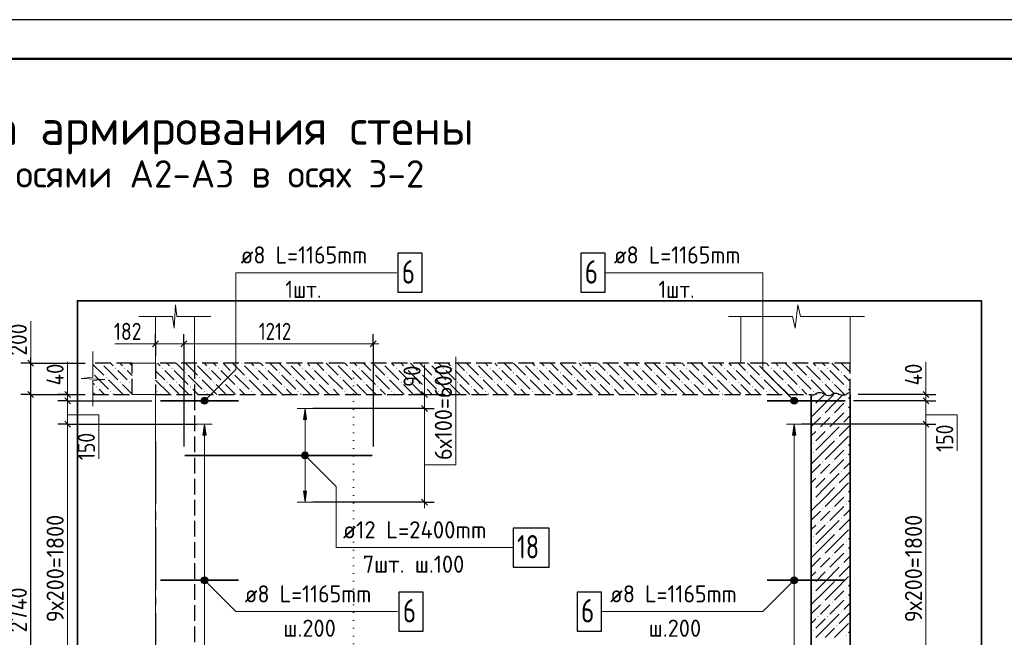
# Model space of a CAD drawing. Header units: millimetres. Extents: x 0 to 42000, y 0 to 29700.
# Tile 11 of 14: x 15084 to 27697, y 21790 to 29700. Entities that reach past the tile are written whole.
import ezdxf

# ---------------------------------------------------------------- set-up
doc = ezdxf.new("R2010")
doc.units = ezdxf.units.MM
for name, pattern in [('______2', [270, 200, -70]), ('______5', [1100, 800, -100, 100, -100]), ('______9', [100, 0, -100])]:
    doc.linetypes.add(name, pattern=pattern)
for name, color, linetype, lineweight in [('Standard', 7, 'Continuous', 25), ('ЖБ Перекрытие верхний уровень', 7, '______2', 25), ('ЖБ Стена верхний уровень', 7, 'Continuous', 35), ('Заголовок чертежа', 7, 'Continuous', 25), ('Позиционная метка линия выноска', 7, 'Continuous', 13), ('Примечания', 7, 'Continuous', 13), ('Сечения символ', 7, 'Continuous', 25), ('Стена обрамление П-обр.', 7, 'Continuous', 35)]:
    doc.layers.add(name, color=color, linetype=linetype, lineweight=lineweight)
doc.layers.add('Оси', color=7, linetype='______5')
doc.layers.add('Размерная выноска', color=7, linetype='Continuous')
doc.layers.add('Стена ДОП арматура У', color=7, linetype='Continuous', lineweight=35, true_color=0x5a2814)
doc.styles.add('ISOCPEUR', font='txt')

msp = doc.modelspace()

# ---------------------------------------------------------------- hatches: boundary and pattern name
at = {"layer": 'ЖБ Перекрытие верхний уровень', "linetype": 'Continuous', "lineweight": 18, "transparency": 33554687}
for points in [[(16125, 25297), (16128, 25300), (16135, 25300), (16138, 25297), (16132, 25291)], [(16305, 25237), (16312, 25244), (16318, 25237), (16312, 25231)], [(16425, 25237), (16432, 25244), (16438, 25237), (16432, 25231)], [(16905, 25237), (16912, 25244), (16918, 25237), (16912, 25231)], [(17025, 25237), (17032, 25244), (17038, 25237), (17032, 25231)], [(17325, 25297), (17328, 25300), (17335, 25300), (17338, 25297), (17332, 25291)], [(17505, 25237), (17512, 25244), (17518, 25237), (17512, 25231)], [(17625, 25237), (17632, 25244), (17638, 25237), (17632, 25231)], [(17925, 25297), (17928, 25300), (17935, 25300), (17938, 25297), (17932, 25291)], [(18105, 25237), (18112, 25244), (18118, 25237), (18112, 25231)], [(18225, 25237), (18232, 25244), (18238, 25237), (18232, 25231)], [(18525, 25297), (18528, 25300), (18535, 25300), (18538, 25297), (18532, 25291)], [(18705, 25237), (18712, 25244), (18718, 25237), (18712, 25231)], [(18825, 25237), (18832, 25244), (18838, 25237), (18832, 25231)], [(19125, 25297), (19128, 25300), (19135, 25300), (19138, 25297), (19132, 25291)], [(19305, 25237), (19312, 25244), (19318, 25237), (19312, 25231)], [(19425, 25237), (19432, 25244), (19438, 25237), (19432, 25231)], [(19725, 25297), (19728, 25300), (19735, 25300), (19738, 25297), (19732, 25291)], [(19905, 25237), (19912, 25244), (19918, 25237), (19912, 25231)], [(20025, 25237), (20032, 25244), (20038, 25237), (20032, 25231)], [(20325, 25297), (20328, 25300), (20335, 25300), (20338, 25297), (20332, 25291)], [(20505, 25237), (20512, 25244), (20518, 25237), (20512, 25231)], [(20625, 25237), (20632, 25244), (20638, 25237), (20632, 25231)], [(20925, 25297), (20928, 25300), (20935, 25300), (20938, 25297), (20932, 25291)], [(21105, 25237), (21112, 25244), (21118, 25237), (21112, 25231)], [(21225, 25237), (21232, 25244), (21238, 25237), (21232, 25231)], [(21525, 25297), (21528, 25300), (21535, 25300), (21538, 25297), (21532, 25291)], [(21705, 25237), (21712, 25244), (21718, 25237), (21712, 25231)], [(21825, 25237), (21832, 25244), (21838, 25237), (21832, 25231)], [(22125, 25297), (22128, 25300), (22135, 25300), (22138, 25297), (22132, 25291)], [(22305, 25237), (22312, 25244), (22318, 25237), (22312, 25231)], [(22425, 25237), (22432, 25244), (22438, 25237), (22432, 25231)], [(22725, 25297), (22728, 25300), (22735, 25300), (22738, 25297), (22732, 25291)], [(22905, 25237), (22912, 25244), (22918, 25237), (22912, 25231)], [(23025, 25237), (23032, 25244), (23038, 25237), (23032, 25231)], [(23325, 25297), (23328, 25300), (23335, 25300), (23338, 25297), (23332, 25291)], [(23505, 25237), (23512, 25244), (23518, 25237), (23512, 25231)], [(23625, 25237), (23632, 25244), (23638, 25237), (23632, 25231)], [(23925, 25297), (23928, 25300), (23935, 25300), (23938, 25297), (23932, 25291)], [(24105, 25237), (24112, 25244), (24118, 25237), (24112, 25231)], [(24225, 25237), (24232, 25244), (24238, 25237), (24232, 25231)], [(24525, 25297), (24528, 25300), (24535, 25300), (24538, 25297), (24532, 25291)], [(24705, 25237), (24712, 25244), (24718, 25237), (24712, 25231)], [(24825, 25237), (24832, 25244), (24838, 25237), (24832, 25231)], [(25125, 25297), (25128, 25300), (25135, 25300), (25138, 25297), (25132, 25291)], [(25305, 25237), (25312, 25244), (25318, 25237), (25312, 25231)], [(25425, 25237), (25432, 25244), (25438, 25237), (25432, 25231)], [(16185, 25117), (16192, 25124), (16198, 25117), (16192, 25111)], [(17205, 25177), (17212, 25184), (17218, 25177), (17212, 25171)], [(17385, 25117), (17392, 25124), (17398, 25117), (17392, 25111)], [(17805, 25177), (17812, 25184), (17818, 25177), (17812, 25171)], [(17985, 25117), (17992, 25124), (17998, 25117), (17992, 25111)], [(18405, 25177), (18412, 25184), (18418, 25177), (18412, 25171)], [(18585, 25117), (18592, 25124), (18598, 25117), (18592, 25111)], [(19005, 25177), (19012, 25184), (19018, 25177), (19012, 25171)], [(19185, 25117), (19192, 25124), (19198, 25117), (19192, 25111)], [(19605, 25177), (19612, 25184), (19618, 25177), (19612, 25171)], [(19785, 25117), (19792, 25124), (19798, 25117), (19792, 25111)], [(20205, 25177), (20212, 25184), (20218, 25177), (20212, 25171)], [(20385, 25117), (20392, 25124), (20398, 25117), (20392, 25111)], [(20805, 25177), (20812, 25184), (20818, 25177), (20812, 25171)], [(20985, 25117), (20992, 25124), (20998, 25117), (20992, 25111)], [(21405, 25177), (21412, 25184), (21418, 25177), (21412, 25171)], [(21585, 25117), (21592, 25124), (21598, 25117), (21592, 25111)], [(22005, 25177), (22012, 25184), (22018, 25177), (22012, 25171)], [(22185, 25117), (22192, 25124), (22198, 25117), (22192, 25111)], [(22605, 25177), (22612, 25184), (22618, 25177), (22612, 25171)], [(22785, 25117), (22792, 25124), (22798, 25117), (22792, 25111)], [(23205, 25177), (23212, 25184), (23218, 25177), (23212, 25171)], [(23385, 25117), (23392, 25124), (23398, 25117), (23392, 25111)], [(23805, 25177), (23812, 25184), (23818, 25177), (23812, 25171)], [(23985, 25117), (23992, 25124), (23998, 25117), (23992, 25111)], [(24405, 25177), (24412, 25184), (24418, 25177), (24412, 25171)], [(24585, 25117), (24592, 25124), (24598, 25117), (24592, 25111)], [(25005, 25177), (25012, 25184), (25018, 25177), (25012, 25171)], [(25185, 25117), (25192, 25124), (25198, 25117), (25192, 25111)], [(25605, 25177), (25612, 25184), (25618, 25177), (25612, 25171)], [(16065, 24997), (16072, 25004), (16078, 24997), (16072, 24991)], [(16365, 25057), (16372, 25064), (16378, 25057), (16372, 25051)], [(16485, 25057), (16492, 25064), (16498, 25057), (16492, 25051)], [(16965, 25057), (16972, 25064), (16978, 25057), (16972, 25051)], [(17085, 25057), (17092, 25064), (17098, 25057), (17092, 25051)], [(17265, 24997), (17272, 25004), (17278, 24997), (17272, 24991)], [(17565, 25057), (17572, 25064), (17578, 25057), (17572, 25051)], [(17685, 25057), (17692, 25064), (17698, 25057), (17692, 25051)], [(17865, 24997), (17872, 25004), (17878, 24997), (17872, 24991)], [(18165, 25057), (18172, 25064), (18178, 25057), (18172, 25051)], [(18285, 25057), (18292, 25064), (18298, 25057), (18292, 25051)], [(18465, 24997), (18472, 25004), (18478, 24997), (18472, 24991)], [(18765, 25057), (18772, 25064), (18778, 25057), (18772, 25051)], [(18885, 25057), (18892, 25064), (18898, 25057), (18892, 25051)], [(19065, 24997), (19072, 25004), (19078, 24997), (19072, 24991)], [(19365, 25057), (19372, 25064), (19378, 25057), (19372, 25051)], [(19485, 25057), (19492, 25064), (19498, 25057), (19492, 25051)], [(19665, 24997), (19672, 25004), (19678, 24997), (19672, 24991)], [(19965, 25057), (19972, 25064), (19978, 25057), (19972, 25051)], [(20085, 25057), (20092, 25064), (20098, 25057), (20092, 25051)], [(20265, 24997), (20272, 25004), (20278, 24997), (20272, 24991)], [(20565, 25057), (20572, 25064), (20578, 25057), (20572, 25051)], [(20685, 25057), (20692, 25064), (20698, 25057), (20692, 25051)], [(20865, 24997), (20872, 25004), (20878, 24997), (20872, 24991)], [(21165, 25057), (21172, 25064), (21178, 25057), (21172, 25051)], [(21285, 25057), (21292, 25064), (21298, 25057), (21292, 25051)], [(21465, 24997), (21472, 25004), (21478, 24997), (21472, 24991)], [(21765, 25057), (21772, 25064), (21778, 25057), (21772, 25051)], [(21885, 25057), (21892, 25064), (21898, 25057), (21892, 25051)], [(22065, 24997), (22072, 25004), (22078, 24997), (22072, 24991)], [(22365, 25057), (22372, 25064), (22378, 25057), (22372, 25051)], [(22485, 25057), (22492, 25064), (22498, 25057), (22492, 25051)], [(22665, 24997), (22672, 25004), (22678, 24997), (22672, 24991)], [(22965, 25057), (22972, 25064), (22978, 25057), (22972, 25051)], [(23085, 25057), (23092, 25064), (23098, 25057), (23092, 25051)], [(23265, 24997), (23272, 25004), (23278, 24997), (23272, 24991)], [(23565, 25057), (23572, 25064), (23578, 25057), (23572, 25051)], [(23685, 25057), (23692, 25064), (23698, 25057), (23692, 25051)], [(23865, 24997), (23872, 25004), (23878, 24997), (23872, 24991)], [(24165, 25057), (24172, 25064), (24178, 25057), (24172, 25051)], [(24285, 25057), (24292, 25064), (24298, 25057), (24292, 25051)], [(24465, 24997), (24472, 25004), (24478, 24997), (24472, 24991)], [(24765, 25057), (24772, 25064), (24778, 25057), (24772, 25051)], [(24885, 25057), (24892, 25064), (24898, 25057), (24892, 25051)], [(25065, 24997), (25072, 25004), (25078, 24997), (25072, 24991)], [(25365, 25057), (25372, 25064), (25378, 25057), (25372, 25051)], [(25485, 25057), (25492, 25064), (25498, 25057), (25492, 25051)], [(25665, 24997), (25672, 25004), (25678, 24997), (25672, 24991)], [(16245, 24937), (16252, 24944), (16258, 24937), (16252, 24931)], [(16845, 24937), (16852, 24944), (16858, 24937), (16852, 24931)], [(17445, 24937), (17452, 24944), (17458, 24937), (17452, 24931)], [(18045, 24937), (18052, 24944), (18058, 24937), (18052, 24931)], [(18645, 24937), (18652, 24944), (18658, 24937), (18652, 24931)], [(19245, 24937), (19252, 24944), (19258, 24937), (19252, 24931)], [(19845, 24937), (19852, 24944), (19858, 24937), (19852, 24931)], [(20445, 24937), (20452, 24944), (20458, 24937), (20452, 24931)], [(21045, 24937), (21052, 24944), (21058, 24937), (21052, 24931)], [(21645, 24937), (21652, 24944), (21658, 24937), (21652, 24931)], [(22245, 24937), (22252, 24944), (22258, 24937), (22252, 24931)], [(22845, 24937), (22852, 24944), (22858, 24937), (22852, 24931)], [(23445, 24937), (23452, 24944), (23458, 24937), (23452, 24931)], [(24045, 24937), (24052, 24944), (24058, 24937), (24052, 24931)], [(24645, 24937), (24652, 24944), (24658, 24937), (24652, 24931)], [(25245, 24937), (25252, 24944), (25258, 24937), (25252, 24931)]]:
    msp.add_hatch(color=7, dxfattribs=at).paths.add_polyline_path(points, flags=16)
at = {"layer": 'ЖБ Стена верхний уровень', "linetype": 'Continuous', "lineweight": 18, "transparency": 33554687}
for points in [[(25247, 24877), (25252, 24882), (25257, 24877), (25252, 24872)], [(25247, 24757), (25252, 24762), (25257, 24757), (25252, 24752)], [(25667, 24817), (25672, 24822), (25677, 24817), (25672, 24812)], [(25367, 24637), (25372, 24642), (25377, 24637), (25372, 24632)], [(25487, 24637), (25492, 24642), (25497, 24637), (25492, 24632)], [(25667, 24697), (25672, 24702), (25677, 24697), (25672, 24692)], [(25607, 24517), (25612, 24522), (25617, 24517), (25612, 24512)], [(25307, 24457), (25312, 24462), (25317, 24457), (25312, 24452)], [(25427, 24457), (25432, 24462), (25437, 24457), (25432, 24452)], [(25547, 24337), (25552, 24342), (25557, 24337), (25552, 24332)], [(25247, 24277), (25252, 24282), (25257, 24277), (25252, 24272)], [(25667, 24217), (25672, 24222), (25677, 24217), (25672, 24212)], [(25247, 24157), (25252, 24162), (25257, 24157), (25252, 24152)], [(25667, 24097), (25672, 24102), (25677, 24097), (25672, 24092)], [(25367, 24037), (25372, 24042), (25377, 24037), (25372, 24032)], [(25487, 24037), (25492, 24042), (25497, 24037), (25492, 24032)], [(25307, 23857), (25312, 23862), (25317, 23857), (25312, 23852)], [(25427, 23857), (25432, 23862), (25437, 23857), (25432, 23852)], [(25607, 23917), (25612, 23922), (25617, 23917), (25612, 23912)], [(25547, 23737), (25552, 23742), (25557, 23737), (25552, 23732)], [(25247, 23677), (25252, 23682), (25257, 23677), (25252, 23672)], [(25667, 23617), (25672, 23622), (25677, 23617), (25672, 23612)], [(25247, 23557), (25252, 23562), (25257, 23557), (25252, 23552)], [(25667, 23497), (25672, 23502), (25677, 23497), (25672, 23492)], [(25367, 23437), (25372, 23442), (25377, 23437), (25372, 23432)], [(25487, 23437), (25492, 23442), (25497, 23437), (25492, 23432)], [(25307, 23257), (25312, 23262), (25317, 23257), (25312, 23252)], [(25427, 23257), (25432, 23262), (25437, 23257), (25432, 23252)], [(25607, 23317), (25612, 23322), (25617, 23317), (25612, 23312)], [(25247, 23077), (25252, 23082), (25257, 23077), (25252, 23072)], [(25547, 23137), (25552, 23142), (25557, 23137), (25552, 23132)], [(25247, 22957), (25252, 22962), (25257, 22957), (25252, 22952)], [(25667, 23017), (25672, 23022), (25677, 23017), (25672, 23012)], [(25367, 22837), (25372, 22842), (25377, 22837), (25372, 22832)], [(25487, 22837), (25492, 22842), (25497, 22837), (25492, 22832)], [(25667, 22897), (25672, 22902), (25677, 22897), (25672, 22892)], [(25607, 22717), (25612, 22722), (25617, 22717), (25612, 22712)], [(25307, 22657), (25312, 22662), (25317, 22657), (25312, 22652)], [(25427, 22657), (25432, 22662), (25437, 22657), (25432, 22652)], [(25247, 22477), (25252, 22482), (25257, 22477), (25252, 22472)], [(25547, 22537), (25552, 22542), (25557, 22537), (25552, 22532)], [(25247, 22357), (25252, 22362), (25257, 22357), (25252, 22352)], [(25667, 22417), (25672, 22422), (25677, 22417), (25672, 22412)], [(25367, 22237), (25372, 22242), (25377, 22237), (25372, 22232)], [(25487, 22237), (25492, 22242), (25497, 22237), (25492, 22232)], [(25667, 22297), (25672, 22302), (25677, 22297), (25672, 22292)], [(25607, 22117), (25612, 22122), (25617, 22117), (25612, 22112)], [(25307, 22057), (25312, 22062), (25317, 22057), (25312, 22052)], [(25427, 22057), (25432, 22062), (25437, 22057), (25432, 22052)], [(25247, 21877), (25252, 21882), (25257, 21877), (25252, 21872)], [(25547, 21937), (25552, 21942), (25557, 21937), (25552, 21932)], [(25667, 21817), (25672, 21822), (25677, 21817), (25672, 21812)]]:
    msp.add_hatch(color=7, dxfattribs=at).paths.add_polyline_path(points, flags=16)
at = {"layer": 'Позиционная метка линия выноска', "linetype": 'Continuous', "lineweight": 13, "transparency": 33554687}
for points in [[(17482, 24788), (17419, 24852), (17407, 24831)], [(17494, 24809), (17439, 24863), (17419, 24852)], [(17494, 24809), (17419, 24852), (17482, 24788)], [(17494, 24831), (17462, 24863), (17439, 24863)], [(17494, 24831), (17439, 24863), (17494, 24809)], [(17462, 24863), (17494, 24831), (17482, 24852)], [(24961, 24831), (24993, 24863), (24973, 24852)], [(24993, 24863), (24961, 24831), (24961, 24809)], [(24993, 24863), (24961, 24809), (25016, 24863)], [(25016, 24863), (24961, 24809), (24973, 24788)], [(25016, 24863), (24973, 24788), (25036, 24852)], [(25036, 24852), (24973, 24788), (24993, 24777)], [(25036, 24852), (24993, 24777), (25048, 24831)], [(17482, 24788), (17407, 24831), (17462, 24777)], [(17462, 24777), (17407, 24831), (17407, 24809)], [(17462, 24777), (17407, 24809), (17439, 24777)], [(17439, 24777), (17407, 24809), (17419, 24788)], [(25048, 24831), (24993, 24777), (25016, 24777)], [(25048, 24831), (25016, 24777), (25048, 24809)], [(25048, 24809), (25016, 24777), (25036, 24788)], [(18707, 24088), (18750, 24163), (18695, 24109)], [(18695, 24109), (18750, 24163), (18727, 24163)], [(18695, 24109), (18727, 24163), (18695, 24131)], [(18695, 24131), (18727, 24163), (18707, 24152)], [(18707, 24088), (18770, 24152), (18750, 24163)], [(18727, 24077), (18770, 24152), (18707, 24088)], [(18727, 24077), (18782, 24131), (18770, 24152)], [(18750, 24077), (18782, 24131), (18727, 24077)], [(18750, 24077), (18782, 24109), (18782, 24131)], [(18782, 24109), (18750, 24077), (18770, 24088)], [(17419, 22488), (17462, 22563), (17407, 22509)], [(17407, 22509), (17462, 22563), (17439, 22563)], [(17407, 22509), (17439, 22563), (17407, 22531)], [(17407, 22531), (17439, 22563), (17419, 22552)], [(17419, 22488), (17482, 22552), (17462, 22563)], [(17439, 22477), (17482, 22552), (17419, 22488)], [(17439, 22477), (17494, 22531), (17482, 22552)], [(17462, 22477), (17494, 22531), (17439, 22477)], [(17462, 22477), (17494, 22509), (17494, 22531)], [(17494, 22509), (17462, 22477), (17482, 22488)], [(24961, 22531), (25036, 22488), (24973, 22552)], [(24961, 22509), (25016, 22477), (24961, 22531)], [(24961, 22531), (25016, 22477), (25036, 22488)], [(24993, 22477), (24961, 22509), (24973, 22488)], [(24961, 22509), (24993, 22477), (25016, 22477)], [(24973, 22552), (25048, 22509), (24993, 22563)], [(24973, 22552), (25036, 22488), (25048, 22509)], [(24993, 22563), (25048, 22509), (25048, 22531)], [(24993, 22563), (25048, 22531), (25016, 22563)], [(25016, 22563), (25048, 22531), (25036, 22552)]]:
    msp.add_hatch(color=7, dxfattribs=at).paths.add_polyline_path(points)
at = {"layer": 'Стена ДОП арматура У', "linetype": 'Continuous', "lineweight": 13, "transparency": 33554687}
msp.add_hatch(color=7, dxfattribs=at).paths.add_polyline_path([(18759, 24580), (18739, 24720), (18719, 24580)])
msp.add_hatch(color=7, dxfattribs=at).paths.add_polyline_path([(18759, 23660), (18739, 23520), (18719, 23660)], flags=16)
at = {"layer": 'Стена обрамление П-обр.', "linetype": 'Continuous', "lineweight": 13, "transparency": 33554687}
for points in [[(17471, 24380), (17451, 24520), (17431, 24380)], [(25025, 24380), (25005, 24520), (24985, 24380)]]:
    msp.add_hatch(color=7, dxfattribs=at).paths.add_polyline_path(points)

# ---------------------------------------------------------------- linework, layer by layer
at = {"layer": 'Standard', "color": 7, "linetype": 'Continuous', "lineweight": 13, "transparency": 33554687}
for p, q in [((17061, 25750), (17080, 26050)), ((17080, 26050), (17098, 25900)), ((25018, 25750), (25053, 26050)), ((25053, 26050), (25088, 25900)), ((16611, 25900), (17043, 25900)), ((17043, 25900), (17061, 25750)), ((17098, 25900), (17531, 25900)), ((17531, 25900), (17531, 25900)), ((24165, 25900), (24983, 25900)), ((24983, 25900), (25018, 25750)), ((25088, 25900), (25905, 25900)), ((25905, 25900), (25905, 25900)), ((16823, 25548), (16748, 25548)), ((16823, 25548), (17187, 25548)), ((17187, 25548), (19611, 25548)), ((19611, 25548), (19686, 25548)), ((16023, 25449), (16023, 25120)), ((16023, 25120), (15873, 25106)), ((15873, 25106), (16173, 25092)), ((15698, 24900), (15698, 24975)), ((16173, 25092), (16023, 25078)), ((16023, 25078), (16023, 24749)), ((20270, 24900), (20270, 24975)), ((26693, 24900), (26693, 24975)), ((15698, 24900), (15698, 24820)), ((16023, 24749), (16023, 24749)), ((26693, 24820), (26693, 24520)), ((20270, 24720), (20270, 23520)), ((20270, 23520), (20270, 23445))]:
    msp.add_line(p, q, dxfattribs=at)
at = {"layer": 'Standard', "color": 7, "linetype": 'Continuous', "lineweight": 18, "transparency": 33554687}
for p, q in [((16823, 25900), (16823, 25300)), ((17323, 25300), (17323, 25900)), ((24323, 25300), (24323, 25900)), ((25723, 25900), (25723, 25300)), ((16823, 25300), (16523, 25300)), ((16523, 24900), (16823, 24900)), ((16823, 19420), (16823, 24900))]:
    msp.add_line(p, q, dxfattribs=at)
at = {"layer": 'Standard', "color": 7, "linetype": 'Continuous', "lineweight": -3, "transparency": 33554687}
for p, q in [((16823, 25548), (16823, 25673)), ((17187, 25548), (17187, 25673)), ((19611, 25548), (19611, 25673)), ((16823, 25548), (16823, 25423)), ((16823, 25548), (16823, 25400)), ((17187, 25548), (17187, 25423)), ((17187, 25548), (17187, 24232)), ((19611, 25548), (19611, 25423)), ((19611, 25548), (19611, 24232)), ((15226, 25300), (15226, 25375)), ((15226, 25300), (15101, 25300)), ((15226, 25300), (15351, 25300)), ((15226, 25300), (15923, 25300)), ((15226, 24900), (15226, 25300)), ((15226, 24900), (15101, 24900)), ((15226, 24900), (15351, 24900)), ((15226, 24900), (15923, 24900)), ((15226, 19420), (15226, 24900)), ((15698, 24900), (15573, 24900)), ((15698, 24900), (15823, 24900)), ((20270, 24900), (20145, 24900)), ((20270, 24900), (20395, 24900)), ((20270, 24900), (20270, 24900)), ((26693, 24900), (26568, 24900)), ((26693, 24900), (26818, 24900)), ((15698, 24820), (15573, 24820)), ((15698, 24820), (15823, 24820)), ((26693, 24820), (26568, 24820)), ((26693, 24820), (26818, 24820)), ((20270, 24720), (18839, 24720)), ((20270, 24720), (20145, 24720)), ((20270, 24720), (20395, 24720)), ((15698, 24520), (15573, 24520)), ((15698, 24520), (15823, 24520)), ((26693, 24520), (26568, 24520)), ((26693, 24520), (26818, 24520)), ((20270, 23520), (18839, 23520)), ((20270, 23520), (20145, 23520)), ((20270, 23520), (20395, 23520))]:
    msp.add_line(p, q, dxfattribs=at)
at = {"layer": 'Standard', "color": 7, "linetype": 'Continuous', "lineweight": 25, "transparency": 33554687}
for p, q in [((16786, 25511), (16861, 25586)), ((17150, 25511), (17225, 25586)), ((19574, 25511), (19649, 25586)), ((15263, 25263), (15188, 25338)), ((15263, 24863), (15188, 24938)), ((15661, 24938), (15736, 24862)), ((15661, 24858), (15736, 24782)), ((20232, 24938), (20307, 24862)), ((26656, 24938), (26731, 24862)), ((26656, 24858), (26731, 24782)), ((20232, 24758), (20307, 24682)), ((15661, 24558), (15736, 24482)), ((26656, 24558), (26731, 24482)), ((20232, 23558), (20307, 23482))]:
    msp.add_line(p, q, dxfattribs=at)
msp.add_lwpolyline([(0, 0), (42000, 0), (42000, 29700), (0, 29700), (0, 0)], close=True, dxfattribs=at)
at = {"layer": 'Standard', "color": 7, "linetype": 'Continuous', "lineweight": 50, "transparency": 33554687}
msp.add_lwpolyline([(2000, 29200), (41500, 29200), (41500, 500), (2000, 500), (2000, 29200)], close=True, dxfattribs=at)
at = {"layer": 'Standard', "color": 7, "linetype": 'Continuous', "lineweight": 13, "transparency": 33554687}
for points in [[(41500, 29200), (13180, 29200), (13180, 6000), (41500, 6000), (41500, 29200)], [(20270, 24900), (20270, 24895), (20270, 24895), (20270, 24796), (20270, 24796), (20270, 24720)], [(26693, 24900), (26693, 24824), (26693, 24824), (26693, 24820)], [(15698, 24820), (15698, 24814), (15698, 24814), (15698, 24520)], [(15698, 24520), (15698, 24512), (15698, 24512), (15698, 20920)], [(26693, 24520), (26693, 24494), (26693, 24494), (26693, 20920)]]:
    msp.add_lwpolyline(points, dxfattribs=at)
at = {"layer": 'Standard', "color": 254, "linetype": 'Continuous', "lineweight": 35, "true_color": 0xc4c4ff, "transparency": 33554687}
msp.add_lwpolyline([(15823, 18020), (27403, 18020), (27403, 26100), (15823, 26100), (15823, 18020)], dxfattribs=at)
at = {"layer": 'Standard', "color": 7, "linetype": 'Continuous', "lineweight": -3, "transparency": 33554687}
for points in [[(15698, 24900), (15716, 24900), (15716, 24900), (15923, 24900)], [(26693, 24900), (26684, 24900), (26684, 24900), (26677, 24900), (26677, 24900), (26677, 24900), (26677, 24900), (26677, 24900), (26677, 24900), (25823, 24900)], [(15698, 24820), (15750, 24820), (15750, 24820), (16779, 24820)], [(26693, 24820), (26692, 24820), (26692, 24820), (26677, 24820), (26677, 24820), (26677, 24820), (26677, 24820), (26677, 24820), (26677, 24820), (25767, 24820)], [(15698, 24520), (15727, 24520), (15727, 24520), (15875, 24520), (15875, 24520), (17351, 24520)], [(26693, 24520), (26677, 24520), (26677, 24520), (26677, 24520), (26677, 24520), (26677, 24520), (26677, 24520), (25105, 24520)]]:
    msp.add_lwpolyline(points, dxfattribs=at)
at = {"layer": 'ЖБ Перекрытие верхний уровень', "color": 7, "linetype": '______2', "lineweight": 25, "transparency": 33554687}
for p, q in [((16523, 25300), (16023, 25300)), ((16523, 24900), (16523, 25300)), ((16823, 25300), (16823, 24900)), ((25723, 25300), (16823, 25300)), ((25723, 24900), (25723, 25300)), ((16023, 24900), (16523, 24900)), ((16823, 24900), (25223, 24900))]:
    msp.add_line(p, q, dxfattribs=at)
at = {"layer": 'ЖБ Перекрытие верхний уровень', "color": 9, "linetype": 'Continuous', "lineweight": 18, "true_color": 0xc7c7c7, "transparency": 33554687}
for p, q in [((16023, 25285), (16162, 25147)), ((16162, 25267), (16342, 25087)), ((16249, 25300), (16282, 25267)), ((16369, 25300), (16402, 25267)), ((16489, 25300), (16523, 25265)), ((16849, 25300), (16882, 25267)), ((16969, 25300), (17002, 25267)), ((17089, 25300), (17182, 25207)), ((17209, 25300), (17362, 25147)), ((17362, 25267), (17542, 25087)), ((17449, 25300), (17482, 25267)), ((17569, 25300), (17602, 25267)), ((17689, 25300), (17782, 25207)), ((17809, 25300), (17962, 25147)), ((17962, 25267), (18142, 25087)), ((18049, 25300), (18082, 25267)), ((18169, 25300), (18202, 25267)), ((18289, 25300), (18382, 25207)), ((18409, 25300), (18562, 25147)), ((18562, 25267), (18742, 25087)), ((18649, 25300), (18682, 25267)), ((18769, 25300), (18802, 25267)), ((18889, 25300), (18982, 25207)), ((19009, 25300), (19162, 25147)), ((19162, 25267), (19342, 25087)), ((19249, 25300), (19282, 25267)), ((19369, 25300), (19402, 25267)), ((19489, 25300), (19582, 25207)), ((19609, 25300), (19762, 25147)), ((19762, 25267), (19942, 25087)), ((19849, 25300), (19882, 25267)), ((19969, 25300), (20002, 25267)), ((20089, 25300), (20182, 25207)), ((20209, 25300), (20362, 25147)), ((20362, 25267), (20542, 25087)), ((20449, 25300), (20482, 25267)), ((20569, 25300), (20602, 25267)), ((20689, 25300), (20782, 25207)), ((20809, 25300), (20962, 25147)), ((20962, 25267), (21142, 25087)), ((21049, 25300), (21082, 25267)), ((21169, 25300), (21202, 25267)), ((21289, 25300), (21382, 25207)), ((21409, 25300), (21562, 25147)), ((21562, 25267), (21742, 25087)), ((21649, 25300), (21682, 25267)), ((21769, 25300), (21802, 25267)), ((21889, 25300), (21982, 25207)), ((22009, 25300), (22162, 25147)), ((22162, 25267), (22342, 25087)), ((22249, 25300), (22282, 25267)), ((22369, 25300), (22402, 25267)), ((22489, 25300), (22582, 25207)), ((22609, 25300), (22762, 25147)), ((22762, 25267), (22942, 25087)), ((22849, 25300), (22882, 25267)), ((22969, 25300), (23002, 25267)), ((23089, 25300), (23182, 25207)), ((23209, 25300), (23362, 25147)), ((23362, 25267), (23542, 25087)), ((23449, 25300), (23482, 25267)), ((23569, 25300), (23602, 25267)), ((23689, 25300), (23782, 25207)), ((23809, 25300), (23962, 25147)), ((23962, 25267), (24142, 25087)), ((24049, 25300), (24082, 25267)), ((24169, 25300), (24202, 25267)), ((24289, 25300), (24382, 25207)), ((24409, 25300), (24562, 25147)), ((24562, 25267), (24742, 25087)), ((24649, 25300), (24682, 25267)), ((24769, 25300), (24802, 25267)), ((24889, 25300), (24982, 25207)), ((25009, 25300), (25162, 25147)), ((25162, 25267), (25342, 25087)), ((25249, 25300), (25282, 25267)), ((25369, 25300), (25402, 25267)), ((25489, 25300), (25582, 25207)), ((25609, 25300), (25723, 25185)), ((16042, 25147), (16222, 24967)), ((16402, 25147), (16342, 25207)), ((16462, 25087), (16402, 25147)), ((16462, 25207), (16523, 25145)), ((16823, 25205), (16942, 25087)), ((17002, 25147), (16942, 25207)), ((17062, 25087), (17002, 25147)), ((17062, 25207), (17242, 25027)), ((17242, 25147), (17422, 24967)), ((17602, 25147), (17542, 25207)), ((17662, 25087), (17602, 25147)), ((17662, 25207), (17842, 25027)), ((17842, 25147), (18022, 24967)), ((18202, 25147), (18142, 25207)), ((18262, 25087), (18202, 25147)), ((18262, 25207), (18442, 25027)), ((18442, 25147), (18622, 24967)), ((18802, 25147), (18742, 25207)), ((18862, 25087), (18802, 25147)), ((18862, 25207), (19042, 25027)), ((19042, 25147), (19222, 24967)), ((19402, 25147), (19342, 25207)), ((19462, 25087), (19402, 25147)), ((19462, 25207), (19642, 25027)), ((19642, 25147), (19822, 24967)), ((20002, 25147), (19942, 25207)), ((20062, 25087), (20002, 25147)), ((20062, 25207), (20242, 25027)), ((20242, 25147), (20422, 24967)), ((20602, 25147), (20542, 25207)), ((20662, 25087), (20602, 25147)), ((20662, 25207), (20842, 25027)), ((20842, 25147), (21022, 24967)), ((21202, 25147), (21142, 25207)), ((21262, 25087), (21202, 25147)), ((21262, 25207), (21442, 25027)), ((21442, 25147), (21622, 24967)), ((21802, 25147), (21742, 25207)), ((21862, 25087), (21802, 25147)), ((21862, 25207), (22042, 25027)), ((22042, 25147), (22222, 24967)), ((22402, 25147), (22342, 25207)), ((22462, 25087), (22402, 25147)), ((22462, 25207), (22642, 25027)), ((22642, 25147), (22822, 24967)), ((23002, 25147), (22942, 25207)), ((23062, 25087), (23002, 25147)), ((23062, 25207), (23242, 25027)), ((23242, 25147), (23422, 24967)), ((23602, 25147), (23542, 25207)), ((23662, 25087), (23602, 25147)), ((23662, 25207), (23842, 25027)), ((23842, 25147), (24022, 24967)), ((24202, 25147), (24142, 25207)), ((24262, 25087), (24202, 25147)), ((24262, 25207), (24442, 25027)), ((24442, 25147), (24622, 24967)), ((24802, 25147), (24742, 25207)), ((24862, 25087), (24802, 25147)), ((24862, 25207), (25042, 25027)), ((25042, 25147), (25222, 24967)), ((25402, 25147), (25342, 25207)), ((25462, 25087), (25402, 25147)), ((25462, 25207), (25642, 25027)), ((25642, 25147), (25723, 25065)), ((16023, 25045), (16042, 25027)), ((16402, 24907), (16222, 25087)), ((16402, 25027), (16522, 24907)), ((16522, 25027), (16523, 25025)), ((17002, 24907), (16823, 25085)), ((17002, 25027), (17122, 24907)), ((17122, 25027), (17249, 24900)), ((17602, 24907), (17422, 25087)), ((17602, 25027), (17722, 24907)), ((17722, 25027), (17849, 24900)), ((18202, 24907), (18022, 25087)), ((18202, 25027), (18322, 24907)), ((18322, 25027), (18449, 24900)), ((18802, 24907), (18622, 25087)), ((18802, 25027), (18922, 24907)), ((18922, 25027), (19049, 24900)), ((19402, 24907), (19222, 25087)), ((19402, 25027), (19522, 24907)), ((19522, 25027), (19649, 24900)), ((20002, 24907), (19822, 25087)), ((20002, 25027), (20122, 24907)), ((20122, 25027), (20249, 24900)), ((20602, 24907), (20422, 25087)), ((20602, 25027), (20722, 24907)), ((20722, 25027), (20849, 24900)), ((21202, 24907), (21022, 25087)), ((21202, 25027), (21322, 24907)), ((21322, 25027), (21449, 24900)), ((21802, 24907), (21622, 25087)), ((21802, 25027), (21922, 24907)), ((21922, 25027), (22049, 24900)), ((22402, 24907), (22222, 25087)), ((22402, 25027), (22522, 24907)), ((22522, 25027), (22649, 24900)), ((23002, 24907), (22822, 25087)), ((23002, 25027), (23122, 24907)), ((23122, 25027), (23249, 24900)), ((23602, 24907), (23422, 25087)), ((23602, 25027), (23722, 24907)), ((23722, 25027), (23849, 24900)), ((24202, 24907), (24022, 25087)), ((24202, 25027), (24322, 24907)), ((24322, 25027), (24449, 24900)), ((24802, 24907), (24622, 25087)), ((24802, 25027), (24922, 24907)), ((24922, 25027), (25049, 24900)), ((25402, 24907), (25222, 25087)), ((25402, 25027), (25522, 24907)), ((25522, 25027), (25649, 24900)), ((16023, 24925), (16049, 24900)), ((16169, 24900), (16102, 24967)), ((16282, 24907), (16289, 24900)), ((16402, 24907), (16409, 24900)), ((16882, 24907), (16889, 24900)), ((17002, 24907), (17009, 24900)), ((17369, 24900), (17302, 24967)), ((17482, 24907), (17489, 24900)), ((17602, 24907), (17609, 24900)), ((17969, 24900), (17902, 24967)), ((18082, 24907), (18089, 24900)), ((18202, 24907), (18209, 24900)), ((18569, 24900), (18502, 24967)), ((18682, 24907), (18689, 24900)), ((18802, 24907), (18809, 24900)), ((19169, 24900), (19102, 24967)), ((19282, 24907), (19289, 24900)), ((19402, 24907), (19409, 24900)), ((19769, 24900), (19702, 24967)), ((19882, 24907), (19889, 24900)), ((20002, 24907), (20009, 24900)), ((20369, 24900), (20302, 24967)), ((20482, 24907), (20489, 24900)), ((20602, 24907), (20609, 24900)), ((20969, 24900), (20902, 24967)), ((21082, 24907), (21089, 24900)), ((21202, 24907), (21209, 24900)), ((21569, 24900), (21502, 24967)), ((21682, 24907), (21689, 24900)), ((21802, 24907), (21809, 24900)), ((22169, 24900), (22102, 24967)), ((22282, 24907), (22289, 24900)), ((22402, 24907), (22409, 24900)), ((22769, 24900), (22702, 24967)), ((22882, 24907), (22889, 24900)), ((23002, 24907), (23009, 24900)), ((23369, 24900), (23302, 24967)), ((23482, 24907), (23489, 24900)), ((23602, 24907), (23609, 24900)), ((23969, 24900), (23902, 24967)), ((24082, 24907), (24089, 24900)), ((24202, 24907), (24209, 24900)), ((24569, 24900), (24502, 24967)), ((24682, 24907), (24689, 24900)), ((24802, 24907), (24809, 24900)), ((25169, 24900), (25102, 24967)), ((25282, 24907), (25289, 24900)), ((25402, 24907), (25409, 24900)), ((25723, 24945), (25702, 24967))]:
    msp.add_line(p, q, dxfattribs=at)
at = {"layer": 'ЖБ Стена верхний уровень', "color": 7, "linetype": 'Continuous', "lineweight": 35, "transparency": 33554687}
for p, q in [((25223, 24900), (25223, 19420)), ((25723, 19420), (25723, 24900))]:
    msp.add_line(p, q, dxfattribs=at)
at = {"layer": 'ЖБ Стена верхний уровень', "color": 251, "linetype": 'Continuous', "lineweight": 18, "true_color": 0x494949, "transparency": 33554687}
for p, q in [((25394, 24900), (25282, 24787)), ((25514, 24900), (25402, 24787)), ((25522, 24787), (25634, 24900)), ((25723, 24869), (25702, 24847)), ((25402, 24787), (25223, 24609)), ((25522, 24787), (25402, 24667)), ((25642, 24787), (25522, 24667)), ((25702, 24727), (25723, 24749)), ((25342, 24607), (25223, 24489)), ((25402, 24547), (25462, 24607)), ((25642, 24667), (25462, 24487)), ((25723, 24629), (25642, 24547)), ((25342, 24487), (25402, 24547)), ((25402, 24307), (25582, 24487)), ((25723, 24509), (25582, 24367)), ((25282, 24427), (25223, 24369)), ((25402, 24427), (25282, 24307)), ((25522, 24187), (25702, 24367)), ((25402, 24307), (25282, 24187)), ((25522, 24307), (25402, 24187)), ((25723, 24269), (25702, 24247)), ((25402, 24187), (25223, 24009)), ((25522, 24187), (25402, 24067)), ((25642, 24187), (25522, 24067)), ((25702, 24127), (25723, 24149)), ((25342, 24007), (25223, 23889)), ((25402, 23947), (25462, 24007)), ((25642, 24067), (25462, 23887)), ((25723, 24029), (25642, 23947)), ((25342, 23887), (25402, 23947)), ((25402, 23707), (25582, 23887)), ((25723, 23909), (25582, 23767)), ((25282, 23827), (25223, 23769)), ((25402, 23827), (25282, 23707)), ((25522, 23587), (25702, 23767)), ((25402, 23587), (25223, 23409)), ((25402, 23707), (25282, 23587)), ((25522, 23707), (25402, 23587)), ((25522, 23587), (25402, 23467)), ((25642, 23587), (25522, 23467)), ((25723, 23669), (25702, 23647)), ((25642, 23467), (25462, 23287)), ((25702, 23527), (25723, 23549)), ((25342, 23407), (25223, 23289)), ((25342, 23287), (25402, 23347)), ((25402, 23347), (25462, 23407)), ((25723, 23429), (25642, 23347)), ((25282, 23227), (25223, 23169)), ((25402, 23227), (25282, 23107)), ((25402, 23107), (25582, 23287)), ((25723, 23309), (25582, 23167)), ((25402, 23107), (25282, 22987)), ((25522, 23107), (25402, 22987)), ((25522, 22987), (25702, 23167)), ((25402, 22987), (25223, 22809)), ((25522, 22987), (25402, 22867)), ((25642, 22987), (25522, 22867)), ((25723, 23069), (25702, 23047)), ((25642, 22867), (25462, 22687)), ((25723, 22829), (25642, 22747)), ((25702, 22927), (25723, 22949)), ((25342, 22807), (25223, 22689)), ((25342, 22687), (25402, 22747)), ((25402, 22747), (25462, 22807)), ((25723, 22709), (25582, 22567)), ((25282, 22627), (25223, 22569)), ((25402, 22627), (25282, 22507)), ((25402, 22507), (25582, 22687)), ((25402, 22507), (25282, 22387)), ((25522, 22507), (25402, 22387)), ((25522, 22387), (25702, 22567)), ((25723, 22469), (25702, 22447)), ((25402, 22387), (25223, 22209)), ((25522, 22387), (25402, 22267)), ((25642, 22387), (25522, 22267)), ((25702, 22327), (25723, 22349)), ((25342, 22207), (25223, 22089)), ((25402, 22147), (25462, 22207)), ((25642, 22267), (25462, 22087)), ((25723, 22229), (25642, 22147)), ((25342, 22087), (25402, 22147)), ((25402, 21907), (25582, 22087)), ((25723, 22109), (25582, 21967)), ((25282, 22027), (25223, 21969)), ((25402, 22027), (25282, 21907)), ((25522, 21787), (25702, 21967)), ((25402, 21907), (25282, 21787)), ((25522, 21907), (25402, 21787)), ((25723, 21869), (25702, 21847))]:
    msp.add_line(p, q, dxfattribs=at)
at = {"layer": 'Оси', "color": 8, "linetype": '______5', "lineweight": -3, "transparency": 33554687}
for p, q in [((16823, 24300), (16823, 17100)), ((25223, 24300), (25223, 17100))]:
    msp.add_line(p, q, dxfattribs=at)
at = {"layer": 'Позиционная метка линия выноска', "color": 7, "linetype": 'Continuous', "lineweight": 13, "transparency": 33554687}
for p, q in [((17419, 24852), (17419, 24852)), ((17482, 24852), (17482, 24852)), ((24973, 24852), (24973, 24852)), ((25036, 24852), (25036, 24852)), ((17419, 24788), (17419, 24788)), ((17482, 24788), (17482, 24788)), ((24973, 24788), (24973, 24788)), ((25036, 24788), (25036, 24788)), ((18707, 24152), (18707, 24152)), ((18770, 24152), (18770, 24152)), ((18707, 24088), (18707, 24088)), ((18770, 24088), (18770, 24088)), ((17419, 22552), (17419, 22552)), ((17419, 22488), (17419, 22488)), ((17482, 22552), (17482, 22552)), ((17482, 22488), (17482, 22488)), ((24973, 22552), (24973, 22552)), ((24973, 22488), (24973, 22488)), ((25036, 22552), (25036, 22552)), ((25036, 22488), (25036, 22488))]:
    msp.add_line(p, q, dxfattribs=at)
for points in [[(19915, 26460), (17851, 26460), (17851, 25220), (17451, 24820)], [(22583, 26460), (24605, 26460), (24605, 25220), (25005, 24820)], [(21405, 22940), (19139, 22940), (19139, 23720), (18739, 24120)], [(19923, 22120), (17851, 22120), (17451, 22520)], [(22533, 22120), (24605, 22120), (25005, 22520)]]:
    msp.add_lwpolyline(points, dxfattribs=at)
for centre in [(17451, 24820), (25005, 24820), (18739, 24120), (17451, 22520), (25005, 22520)]:
    msp.add_circle(centre, 45, dxfattribs=at)
at = {"layer": 'Примечания', "color": 253, "linetype": '______2', "lineweight": -3, "true_color": 0xababab, "transparency": 33554687}
for p, q in [((17323, 25300), (17323, 24900)), ((17323, 24900), (17323, 19420))]:
    msp.add_line(p, q, dxfattribs=at)
at = {"layer": 'Примечания', "color": 7, "linetype": 'Continuous', "lineweight": 25, "transparency": 33554687}
for points in [[(25223, 24895), (25238, 24895), (25254, 24896), (25268, 24900), (25280, 24907), (25290, 24915), (25302, 24921), (25316, 24925), (25332, 24927), (25348, 24925), (25362, 24921), (25376, 24916), (25388, 24909), (25399, 24902), (25410, 24896), (25424, 24890), (25439, 24887), (25455, 24888), (25471, 24891), (25482, 24897), (25493, 24905), (25504, 24912), (25518, 24917), (25534, 24918), (25549, 24915), (25563, 24911), (25577, 24905), (25591, 24900), (25604, 24896), (25620, 24893), (25623, 24893)], [(25623, 24895), (25638, 24895), (25654, 24896), (25668, 24900), (25680, 24907), (25690, 24915), (25702, 24921), (25716, 24925), (25723, 24926)]]:
    msp.add_lwpolyline(points, dxfattribs=at)
at = {"layer": 'Размерная выноска', "color": 7, "linetype": 'Continuous', "lineweight": 13, "transparency": 33554687}
for p, q in [((15226, 25300), (15226, 25840)), ((16823, 25548), (16303, 25548)), ((15698, 24900), (15698, 25320)), ((20270, 24900), (20270, 25280)), ((26693, 24900), (26693, 25320))]:
    msp.add_line(p, q, dxfattribs=at)
for points in [[(20270, 23999), (20670, 23999), (20670, 25382)], [(15698, 24640), (16098, 24640), (16098, 24078)], [(26693, 24640), (27093, 24640), (27093, 24178)]]:
    msp.add_lwpolyline(points, dxfattribs=at)
at = {"layer": 'Сечения символ', "color": 7, "linetype": '______9', "lineweight": 13, "transparency": 33554687}
msp.add_line((19360, 25110), (19360, 18766), dxfattribs=at)
at = {"layer": 'Стена ДОП арматура У', "color": 251, "linetype": 'Continuous', "lineweight": 13, "true_color": 0x494949, "transparency": 33554687}
for p, q in [((18739, 24720), (18639, 24720)), ((18739, 24720), (18719, 24580)), ((18759, 24580), (18739, 24720)), ((18739, 24720), (18839, 24720)), ((18739, 24720), (18739, 24720)), ((18719, 24580), (18759, 24580)), ((18739, 23660), (18739, 24580)), ((18739, 23520), (18719, 23660)), ((18719, 23660), (18759, 23660)), ((18759, 23660), (18739, 23520)), ((18739, 23520), (18639, 23520)), ((18739, 23520), (18839, 23520)), ((18739, 23520), (18739, 23520))]:
    msp.add_line(p, q, dxfattribs=at)
at = {"layer": 'Стена ДОП арматура У', "color": 19, "linetype": 'Continuous', "lineweight": 35, "true_color": 0x5a2814, "transparency": 33554687}
msp.add_line((19599, 24120), (17199, 24120), dxfattribs=at)
at = {"layer": 'Стена ДОП арматура У', "color": 7, "linetype": 'Continuous', "lineweight": 25, "transparency": 33554687}
msp.add_lwpolyline([(21405, 22690), (21865, 22690), (21865, 23190), (21405, 23190), (21405, 22690)], dxfattribs=at)
at = {"layer": 'Стена обрамление П-обр.', "color": 7, "linetype": 'Continuous', "lineweight": 35, "transparency": 33554687}
for p, q in [((16887, 24820), (17887, 24820)), ((25659, 24820), (24659, 24820)), ((16887, 22520), (17887, 22520)), ((25659, 22520), (24659, 22520))]:
    msp.add_line(p, q, dxfattribs=at)
at = {"layer": 'Стена обрамление П-обр.', "color": 251, "linetype": 'Continuous', "lineweight": 13, "true_color": 0x494949, "transparency": 33554687}
for p, q in [((17451, 24520), (17351, 24520)), ((17451, 24520), (17431, 24380)), ((17471, 24380), (17451, 24520)), ((17451, 24520), (17551, 24520)), ((17451, 24520), (17451, 24520)), ((25005, 24520), (24905, 24520)), ((25005, 24520), (24985, 24380)), ((25025, 24380), (25005, 24520)), ((25005, 24520), (25105, 24520)), ((25005, 24520), (25005, 24520)), ((17431, 24380), (17471, 24380)), ((17451, 21060), (17451, 24380)), ((24985, 24380), (25025, 24380)), ((25005, 21060), (25005, 24380))]:
    msp.add_line(p, q, dxfattribs=at)
at = {"layer": 'Стена обрамление П-обр.', "color": 7, "linetype": 'Continuous', "lineweight": 25, "transparency": 33554687}
for points in [[(19929, 26210), (20239, 26210), (20239, 26710), (19929, 26710), (19929, 26210)], [(22273, 26210), (22583, 26210), (22583, 26710), (22273, 26710), (22273, 26210)], [(19943, 21870), (20253, 21870), (20253, 22370), (19943, 22370), (19943, 21870)], [(22225, 21870), (22535, 21870), (22535, 22370), (22225, 22370), (22225, 21870)]]:
    msp.add_lwpolyline(points, dxfattribs=at)

# ---------------------------------------------------------------- texts
at = {"layer": 'Standard', "color": 7, "linetype": 'Continuous', "lineweight": 25, "transparency": 33554687, "char_height": 220, "attachment_point": 7, "rotation": 90, "style": 'ISOCPEUR'}
for s, insert, width in [('\\W0.91;200', (15176, 25397), 561.99), ('\\W0.94;6х100=600', (20621, 24061), 1444.17), ('\\W0.88;40', (15648, 25017), 426.8), ('\\W0.87;90', (20220, 24997), 403.92), ('\\W0.88;40', (26643, 25017), 426.8), ('\\W0.83;150', (27043, 24165), 508.57), ('\\W0.83;150', (16048, 24059), 508.57), ('\\W0.94;9х200=1800', (15648, 21983), 1598.7), ('\\W0.94;9х200=1800', (26643, 21983), 1598.7), ('\\W0.93;2740', (15176, 21852), 740.39)]:
    msp.add_mtext(s, dxfattribs=dict(at, insert=insert, width=width))
at = {"layer": 'Standard', "color": 7, "linetype": 'Continuous', "lineweight": 25, "transparency": 33554687, "char_height": 220, "attachment_point": 7, "style": 'ISOCPEUR'}
for s, insert, width in [('\\W0.83;182', (16290, 25598), 508.57), ('\\W0.80;1212', (18146, 25598), 615.71)]:
    msp.add_mtext(s, dxfattribs=dict(at, insert=insert, width=width))
at = {"layer": 'Заголовок чертежа', "color": 7, "linetype": 'Continuous', "lineweight": 50, "transparency": 33554687, "attachment_point": 7, "style": 'ISOCPEUR'}
for s, insert, char_height, width in [('\\W0.99;Схема армирования стены ', (13518, 27975), 450, 7958.3), ('\\W0.99;между осями А2-А3 в осях 3-2', (13518, 27455), 350, 7065.05)]:
    msp.add_mtext(s, dxfattribs=dict(at, insert=insert, char_height=char_height, width=width))
at = {"layer": 'Стена ДОП арматура У', "color": 7, "linetype": 'Continuous', "lineweight": 13, "transparency": 33554687, "attachment_point": 7, "style": 'ISOCPEUR'}
for s, insert, char_height, width in [('\\W0.96;ø12 L=2400mm ', (19225, 23057), 220, 2172.61), ('\\W0.75;18', (21455, 22800), 300, 472.29), ('\\W0.95;7шт. ш.100 ', (19478, 22617), 220, 1665.52)]:
    msp.add_mtext(s, dxfattribs=dict(at, insert=insert, char_height=char_height, width=width))
at = {"layer": 'Стена обрамление П-обр.', "color": 7, "linetype": 'Continuous', "lineweight": 13, "transparency": 33554687, "attachment_point": 7, "style": 'ISOCPEUR'}
for s, insert, char_height, width in [('\\W0.93;ø8 L=1165mm ', (17915, 26577), 220, 1949.97), ('\\W0.93;ø8 L=1165mm ', (22695, 26577), 220, 1949.98), ('\\W0.78;6', (19979, 26320), 300, 326.41), ('\\W0.78;6', (22323, 26320), 300, 326.41), ('\\W0.89;1шт. ', (18487, 26137), 220, 801.64), ('\\W0.89;1шт. ', (23267, 26137), 220, 801.64), ('\\W0.93;ø8 L=1165mm ', (17967, 22237), 220, 1949.98), ('\\W0.93;ø8 L=1165mm ', (22647, 22237), 220, 1949.98), ('\\W0.78;6', (19993, 21980), 300, 326.41), ('\\W0.78;6', (22275, 21980), 300, 326.41), ('\\W0.95;ш.200 ', (18462, 21797), 220, 962.13), ('\\W0.95;ш.200 ', (23142, 21797), 220, 962.14)]:
    msp.add_mtext(s, dxfattribs=dict(at, insert=insert, char_height=char_height, width=width))

doc.saveas('drawing.dxf')
